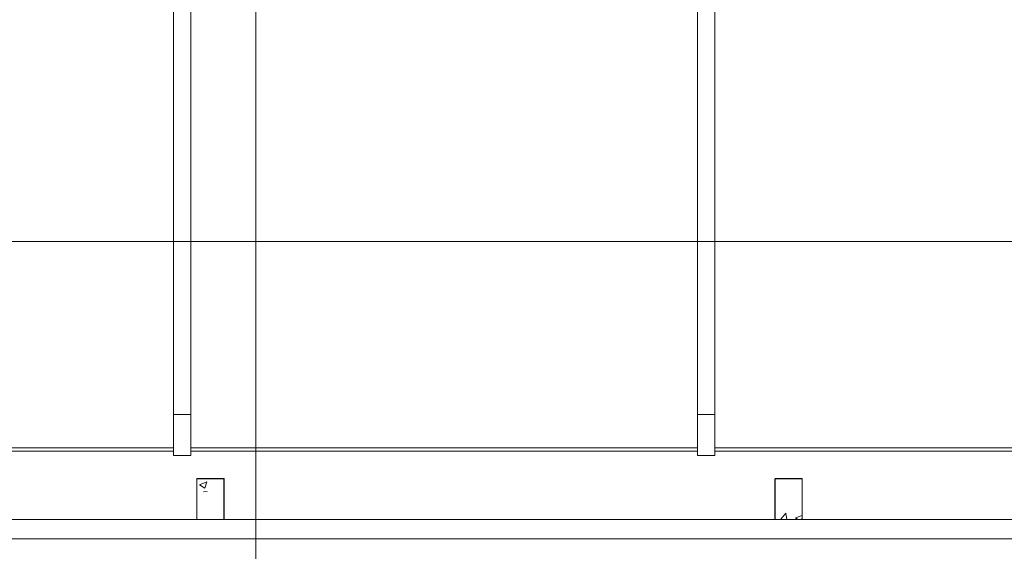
# Model space of a CAD drawing. Header units: metres. Extents: x 1.7 to 42.3, y -72.9 to -47.6.
# Tile 184 of 216: x 21.3 to 28.5, y -68.7 to -64.8. Entities that reach past the tile are written whole.
import ezdxf

# ---------------------------------------------------------------- set-up
doc = ezdxf.new("R2010")
doc.units = ezdxf.units.M
doc.layers.add('2PAV - FRIG_dwg', color=7, linetype='Continuous', lineweight=18, true_color=0x767676)
doc.layers.add('TUB_FRIGO', color=30, linetype='Continuous', lineweight=18, true_color=0xff7f00)
for name, color, linetype, lineweight in [('A-COLS', 7, 'Continuous', 18), ('A-GENM', 7, 'Continuous', 18), ('A-WALL', 7, 'Continuous', 18), ('G-ANNO-SYMB', 7, 'Continuous', 9), ('S-COLS', 7, 'Continuous', 18)]:
    doc.layers.add(name, color=color, linetype=linetype, lineweight=lineweight)
pattern_1 = [(50, (21.555, -62.9), (0.546555, -0.047815), [0.05715, -0.62865]), (355, (21.555, -62.9), (-0.105728, 0.573166), [0.04572, -0.50292]), (100.451, (21.601, -62.904), (0.440828, 0.52535), [0.04857, -0.53427]), (46.184, (21.555, -62.748), (0.81324, -0.12613), [0.08573, -0.94298]), (96.636, (21.623, -62.758), (0.71221, 0.74229), [0.07286, -0.80141]), (351.184, (21.555, -62.748), (0.71222, 0.74227), [0.06858, -0.75438]), (21, (21.631, -62.786), (0.454846, -0.306795), [0.05715, -0.62865]), (326, (21.631, -62.786), (0.185405, 0.55256), [0.04572, -0.50292]), (71.451, (21.669, -62.811), (0.64025, 0.245763), [0.04857, -0.53427]), (37.5, (21.555, -62.9), (0.009261, 0.253667), [0.02515, -0.47168, 0.02515, -0.48539, -0.50482]), (37.5, (21.555, -62.9), (0.009261, 0.253667), [-1.007, 0.02515, -0.47968]), (7.5, (21.555, -62.9), (0.200456, 0.300546), [0.02515, -0.26594, 0.02515, -0.46025, -0.1924]), (7.5, (21.555, -62.9), (0.200456, 0.300546), [-0.77648, 0.02515, -0.16726]), (327.5, (21.385, -62.9), (0.406768, -0.017188), [0.02515, -0.16535, 0.02515, -0.56921, -0.78867]), (327.5, (21.385, -62.9), (0.406768, -0.017188), [-0.78486, 0.02515, -0.76352]), (317.5, (21.309, -62.9), (0.444383, 0.07628), [0.02515, -0.2225, 0.02515, -0.36957, -0.56007]), (317.5, (21.309, -62.9), (0.444383, 0.07628), [-0.64237, 0.02515, -0.53492])]

# ---------------------------------------------------------------- blocks, each defined once
blk = doc.blocks.new('Paredes 15 - Paredes 6-6874455-2PAV - FRIGORÍFICA')
at = {"layer": 'A-WALL', "color": 253, "true_color": 0xaaaaaa}
for p, q in [((22.4173, -67.9396), (19.0149, -67.9396)), ((23.0387, -67.9396), (22.5437, -67.9396)), ((26.2673, -67.9396), (23.0387, -67.9396)), ((29.3228, -67.9396), (26.3937, -67.9396)), ((12.8908, -68.442), (31.9487, -68.442))]:
    blk.add_line(p, q, dxfattribs=at)
blk = doc.blocks.new('Modelos genéricos 24 - Modelos genéricos 2-6876269-2PAV - FRIGORÍFICA')
at = {"layer": 'A-GENM', "color": 253, "true_color": 0xaaaaaa}
for p, q in [((22.4173, -67.6706), (22.4173, -61.4604)), ((22.5437, -61.4604), (22.5437, -67.6706)), ((26.2673, -67.6707), (26.2673, -61.4605)), ((26.3937, -61.4605), (26.3937, -67.6707)), ((22.4173, -67.9719), (22.4173, -67.6706)), ((22.5437, -67.6706), (22.4173, -67.6706)), ((22.5437, -67.6706), (22.5437, -67.9719)), ((26.2673, -67.972), (26.2673, -67.6707)), ((26.3937, -67.6707), (26.2673, -67.6707)), ((26.3937, -67.6707), (26.3937, -67.972)), ((22.5437, -67.9719), (22.4173, -67.9719)), ((26.3937, -67.972), (26.2673, -67.972))]:
    blk.add_line(p, q, dxfattribs=at)
blk = doc.blocks.new('Paredes 14 - Paredes 21-7832839-2PAV - FRIGORÍFICA')
at = {"layer": 'A-WALL', "color": 253, "true_color": 0xaaaaaa}
for p, q in [((22.4173, -67.9156), (19.0149, -67.9156)), ((19.0149, -67.9396), (22.4173, -67.9396)), ((26.2673, -67.9156), (22.5437, -67.9156)), ((22.5437, -67.9396), (23.0387, -67.9396)), ((23.0387, -67.9396), (26.2673, -67.9396)), ((29.3228, -67.9156), (26.3937, -67.9156)), ((26.3937, -67.9396), (29.3228, -67.9396))]:
    blk.add_line(p, q, dxfattribs=at)
blk = doc.blocks.new('4 GRE - ESCOLA DE CINEMA E AUDIOVISUAL CINE REX R07_rvt-1-2PAV - FRIGORÍFICA')
at = {"layer": 'S-COLS', "true_color": 0xaaaaaa}
h = blk.add_hatch(dxfattribs=at)
h.set_pattern_fill('FP_1', color=253, style=0, pattern_type=2)
h.set_pattern_definition(pattern_1)
h.paths.add_polyline_path([(22.7873, -68.4426), (22.7873, -68.1426), (22.5873, -68.1426), (22.5873, -68.4426)])
h = blk.add_hatch(dxfattribs=at)
h.set_pattern_fill('FP_1', color=253, style=0, pattern_type=2)
h.set_pattern_definition(pattern_1)
h.paths.add_polyline_path([(27.036, -68.4426), (27.036, -68.1426), (26.836, -68.1426), (26.836, -68.4426)])
at = {"layer": 'S-COLS', "color": 253, "true_color": 0xaaaaaa}
for p, q in [((22.5873, -68.1426), (22.5873, -68.4426)), ((22.7873, -68.1426), (22.5873, -68.1426)), ((22.7873, -68.4426), (22.7873, -68.1426)), ((26.836, -68.1426), (26.836, -68.4426)), ((27.036, -68.1426), (26.836, -68.1426)), ((27.036, -68.4426), (27.036, -68.1426)), ((22.5873, -68.4426), (22.7873, -68.4426)), ((26.836, -68.4426), (27.036, -68.4426))]:
    blk.add_line(p, q, dxfattribs=at)
at = {"layer": 'A-GENM', "color": 253, "lineweight": 18, "true_color": 0xaaaaaa}
blk.add_blockref('Modelos genéricos 24 - Modelos genéricos 2-6876269-2PAV - FRIGORÍFICA', (0, 0), dxfattribs=at)
at = {"layer": 'A-WALL', "color": 253, "lineweight": 18, "true_color": 0xaaaaaa}
for name in ['Paredes 15 - Paredes 6-6874455-2PAV - FRIGORÍFICA', 'Paredes 14 - Paredes 21-7832839-2PAV - FRIGORÍFICA']:
    blk.add_blockref(name, (0, 0), dxfattribs=at)
blk = doc.blocks.new('Family - P44-300274-2PAV - FRIGORÍFICA')
at = {"layer": 'S-COLS', "color": 253, "true_color": 0xaaaaaa}
for p, q in [((-0.1, 0.15), (-0.1, -0.15)), ((0.1, 0.15), (-0.1, 0.15)), ((0.1, -0.15), (0.1, 0.15)), ((-0.1, -0.15), (0.1, -0.15))]:
    blk.add_line(p, q, dxfattribs=at)
blk = doc.blocks.new('Family - P44-301626-2PAV - FRIGORÍFICA')
at = {"layer": 'S-COLS', "color": 253, "true_color": 0xaaaaaa}
for p, q in [((-0.1, 0.15), (-0.1, -0.15)), ((0.1, 0.15), (-0.1, 0.15)), ((0.1, -0.15), (0.1, 0.15)), ((-0.1, -0.15), (0.1, -0.15))]:
    blk.add_line(p, q, dxfattribs=at)
blk = doc.blocks.new('Family - P45-300278-2PAV - FRIGORÍFICA')
at = {"layer": 'S-COLS', "color": 253, "true_color": 0xaaaaaa}
for p, q in [((-0.1, 0.15), (-0.1, -0.15)), ((0.1, 0.15), (-0.1, 0.15)), ((0.1, -0.15), (0.1, 0.15)), ((-0.1, -0.15), (0.1, -0.15))]:
    blk.add_line(p, q, dxfattribs=at)
blk = doc.blocks.new('Family - P45-301627-2PAV - FRIGORÍFICA')
at = {"layer": 'S-COLS', "color": 253, "true_color": 0xaaaaaa}
for p, q in [((-0.1, 0.15), (-0.1, -0.15)), ((0.1, 0.15), (-0.1, 0.15)), ((0.1, -0.15), (0.1, 0.15)), ((-0.1, -0.15), (0.1, -0.15))]:
    blk.add_line(p, q, dxfattribs=at)
blk = doc.blocks.new('ESTRUTURAL CINE REX _011_IFC-1-2PAV - FRIGORÍFICA')
at = {"layer": 'A-COLS', "color": 253, "lineweight": 18, "true_color": 0xaaaaaa}
for name, p in [('Family - P44-301626-2PAV - FRIGORÍFICA', (22.6886, -68.292)), ('Family - P45-301627-2PAV - FRIGORÍFICA', (26.9373, -68.292))]:
    blk.add_blockref(name, p, dxfattribs=at)
at = {"layer": 'S-COLS', "color": 253, "lineweight": 18, "true_color": 0xaaaaaa}
for name, p in [('Family - P44-300274-2PAV - FRIGORÍFICA', (22.6886, -68.292)), ('Family - P45-300278-2PAV - FRIGORÍFICA', (26.9373, -68.292))]:
    blk.add_blockref(name, p, dxfattribs=at)
blk = doc.blocks.new('2PAV - FRIG_dwg-1115023-2PAV - FRIGORÍFICA')
at = {"layer": 'TUB_FRIGO'}
blk.add_line((7.794, -5.686), (-1.549, -5.686), dxfattribs=at)

msp = doc.modelspace()

# ---------------------------------------------------------------- linework, layer by layer
at = {"layer": 'G-ANNO-SYMB'}
for p, q in [((23.0213, -50.5084), (23.0213, -72.4368)), ((4.1178, -66.3976), (40.6306, -66.3976))]:
    msp.add_line(p, q, dxfattribs=at)

# ---------------------------------------------------------------- block references
at = {"lineweight": 5}
for name in ['4 GRE - ESCOLA DE CINEMA E AUDIOVISUAL CINE REX R07_rvt-1-2PAV - FRIGORÍFICA', 'ESTRUTURAL CINE REX _011_IFC-1-2PAV - FRIGORÍFICA']:
    msp.add_blockref(name, (0, 0), dxfattribs=at)
at = {"layer": '2PAV - FRIG_dwg', "color": 7}
msp.add_blockref('2PAV - FRIG_dwg-1115023-2PAV - FRIGORÍFICA', (21.555, -62.9), dxfattribs=at)

doc.saveas('drawing.dxf')
